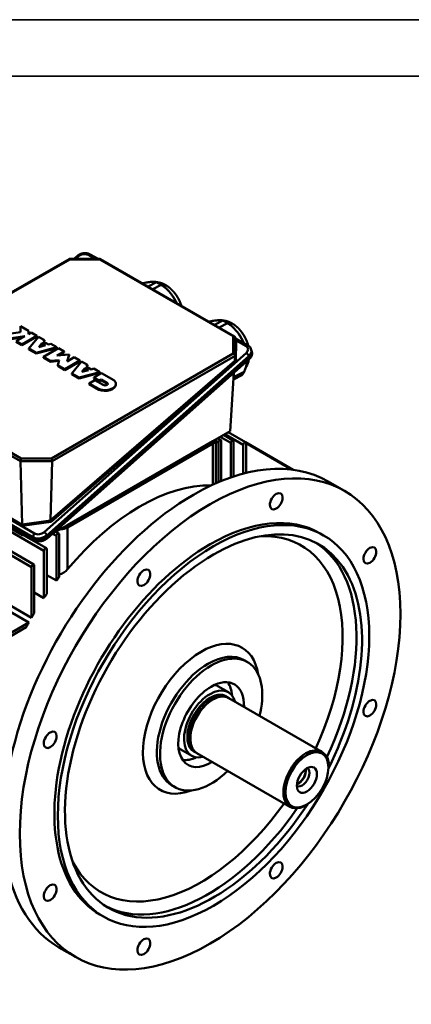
# Model space of a CAD drawing. Header units: millimetres. Extents: x -2791 to 2004, y -1887 to 1428.
# Tile 15 of 20: x -1993 to -1593, y 421 to 1428. Entities that reach past the tile are written whole.
import ezdxf

# ---------------------------------------------------------------- set-up
doc = ezdxf.new("R2010")
doc.units = ezdxf.units.MM
doc.linetypes.add('AM_ISO02W050', pattern=[7.5, 6, -1.5])
doc.linetypes.add('AM_ISO02W050x2', pattern=[3.75, 3, -0.75])
for name, color, linetype, lineweight in [('AM_3', 6, 'AM_ISO02W050', 25), ('AM_6', 2, 'Continuous', 35), ('AM_VIS', 7, 'Continuous', 50)]:
    doc.layers.add(name, color=color, linetype=linetype, lineweight=lineweight)

# ---------------------------------------------------------------- blocks, each defined once
blk = doc.blocks.new('YENI CERCEVE A3 (ANTETSİZ)')
at = {"layer": 'AM_6'}
for p, q in [((410, 287), (0, 287)), ((405, 282), (5, 282))]:
    blk.add_line(p, q, dxfattribs=at)

msp = doc.modelspace()

# ---------------------------------------------------------------- linework, layer by layer
at = {"layer": 'AM_VIS'}
for p, q in [((-1921.441, 1187.851), (-1913.26, 1183.128)), ((-2129.245, 1075.447), (-1942.788, 1183.099)), ((-2127.831, 1075.588), (-1942.202, 1182.761)), ((-1942.68, 1183.128), (-1910.93, 1183.128)), ((-1942.202, 1182.761), (-1911.409, 1182.761)), ((-1938.032, 1183.128), (-1934.662, 1186.116)), ((-1936.37, 1183.128), (-1933.221, 1185.92)), ((-1923.49, 1187.302), (-1916.26, 1183.128)), ((-1911.409, 1182.761), (-1775.277, 1104.165)), ((-1910.823, 1183.099), (-1773.863, 1104.025)), ((-1853.601, 1159.329), (-1862.07, 1154.952)), ((-1857.263, 1152.176), (-1848.793, 1156.553)), ((-1785.719, 1120.137), (-1794.188, 1115.76)), ((-1789.38, 1112.984), (-1780.911, 1117.361)), ((-2008.693, 1105.882), (-1992.584, 1108.374)), ((-1992.584, 1108.374), (-1992.584, 1114.371)), ((-1992.584, 1114.371), (-1984.424, 1109.66)), ((-1984.424, 1109.66), (-1984.424, 1106.322)), ((-1984.424, 1106.322), (-1981.533, 1107.991)), ((-1981.533, 1107.991), (-1975.764, 1104.66)), ((-1988.122, 1104.187), (-2002.031, 1102.036)), ((-1990.054, 1103.072), (-2002.031, 1101.219)), ((-1996.94, 1099.096), (-1988.122, 1104.187)), ((-1991.17, 1095.765), (-1996.94, 1099.096)), ((-1991.17, 1094.949), (-1996.94, 1098.28)), ((-1975.764, 1104.66), (-1991.17, 1095.765)), ((-1975.764, 1103.844), (-1991.17, 1094.949)), ((-1983.823, 1091.523), (-1974.024, 1103.656)), ((-1975.764, 1103.844), (-1975.764, 1104.66)), ((-1974.024, 1103.656), (-1968.041, 1100.202)), ((-1970.623, 1097.004), (-1973.829, 1093.035)), ((-1970.623, 1096.188), (-1970.623, 1097.004)), ((-1966.954, 1094.886), (-1970.623, 1097.004)), ((-1968.041, 1100.202), (-1969.264, 1098.687)), ((-1969.264, 1098.687), (-1964.04, 1095.671)), ((-1968.041, 1099.385), (-1968.814, 1098.427)), ((-1968.041, 1099.385), (-1968.041, 1100.202)), ((-1775.277, 1104.165), (-1775.277, 1086.387)), ((-1773.277, 1103.01), (-1773.277, 1084.275)), ((-1773.277, 1102.309), (-1760.021, 1094.655)), ((-1772.566, 1101.579), (-1773.218, 1101.956)), ((-1772.43, 1078.132), (-1772.132, 1099.916)), ((-1772.132, 1099.916), (-1762.07, 1094.106)), ((-1991.17, 1094.949), (-1991.17, 1095.765)), ((-1983.823, 1090.707), (-1983.823, 1091.523)), ((-1976.447, 1087.265), (-1983.823, 1091.523)), ((-1976.447, 1086.449), (-1983.823, 1090.707)), ((-1955.433, 1092.922), (-1976.447, 1087.265)), ((-1955.433, 1092.106), (-1976.447, 1086.449)), ((-1976.447, 1086.449), (-1976.447, 1087.265)), ((-1973.829, 1093.035), (-1966.954, 1094.886)), ((-1970.623, 1096.188), (-1972.986, 1093.262)), ((-1967.919, 1094.626), (-1970.623, 1096.188)), ((-1969.094, 1083.019), (-1953.687, 1091.914)), ((-1761.901, 1087.009), (-1968.364, 903.928)), ((-1964.04, 1095.671), (-1961.416, 1096.377)), ((-1961.416, 1096.377), (-1955.433, 1092.922)), ((-1955.433, 1092.106), (-1955.433, 1092.922)), ((-1947.918, 1088.584), (-1955.242, 1084.355)), ((-1953.687, 1091.914), (-1947.918, 1088.584)), ((-1947.918, 1087.767), (-1953.525, 1084.53)), ((-1947.918, 1087.767), (-1947.918, 1088.584)), ((-1756.643, 1090.406), (-1756.094, 1088.357)), ((-1968.519, 884.883), (-2303.405, 1078.23)), ((-1969.094, 1082.203), (-1969.094, 1083.019)), ((-1961.94, 1078.889), (-1969.094, 1083.019)), ((-1961.94, 1078.073), (-1969.094, 1082.203)), ((-1965.694, 900.654), (-1759.231, 1083.735)), ((-1965.276, 897.585), (-1758.813, 1080.666)), ((-1758.682, 1081.686), (-1965.145, 898.605)), ((-1952.848, 1079.815), (-1961.94, 1078.889)), ((-1953.106, 1078.972), (-1961.94, 1078.073)), ((-1961.94, 1078.073), (-1961.94, 1078.889)), ((-1773.6, 1079.022), (-1961.745, 915.999)), ((-1961.151, 914.61), (-1772.43, 1078.132)), ((-1775.277, 1086.387), (-1960.906, 979.214)), ((-1960.079, 976.342), (-1773.28, 1084.19)), ((-1955.242, 1084.355), (-1942.789, 1085.622)), ((-1954.451, 1074.566), (-1952.848, 1079.815)), ((-1931.891, 1079.33), (-1947.297, 1070.435)), ((-1931.891, 1078.514), (-1947.297, 1069.619)), ((-1942.789, 1085.622), (-1944.985, 1078.433)), ((-1944.985, 1078.433), (-1937.66, 1082.661)), ((-1942.789, 1084.806), (-1944.682, 1078.607)), ((-1942.789, 1084.806), (-1942.789, 1085.622)), ((-1939.944, 1066.19), (-1930.145, 1078.322)), ((-1937.66, 1082.661), (-1931.891, 1079.33)), ((-1931.891, 1078.514), (-1931.891, 1079.33)), ((-1930.145, 1078.322), (-1924.162, 1074.868)), ((-1773.608, 1079.16), (-1773.28, 1084.19)), ((-1759.231, 1083.735), (-1758.682, 1081.686)), ((-1947.297, 1070.435), (-1954.451, 1074.566)), ((-1954.451, 1073.749), (-1954.451, 1074.566)), ((-1947.297, 1069.619), (-1954.451, 1073.749)), ((-1947.297, 1069.619), (-1947.297, 1070.435)), ((-1911.554, 1067.589), (-1932.568, 1061.931)), ((-1926.744, 1071.671), (-1929.95, 1067.702)), ((-1929.95, 1067.702), (-1923.075, 1069.552)), ((-1926.744, 1070.854), (-1929.107, 1067.928)), ((-1926.744, 1070.854), (-1926.744, 1071.671)), ((-1923.075, 1069.552), (-1926.744, 1071.671)), ((-1924.04, 1069.293), (-1926.744, 1070.854)), ((-1924.162, 1074.868), (-1925.385, 1073.353)), ((-1925.385, 1073.353), (-1920.16, 1070.337)), ((-1924.162, 1074.051), (-1924.935, 1073.094)), ((-1924.162, 1074.051), (-1924.162, 1074.868)), ((-1920.16, 1070.337), (-1917.537, 1071.043)), ((-1917.537, 1071.043), (-1911.554, 1067.589)), ((-1911.554, 1066.772), (-1911.554, 1067.589)), ((-1778.305, 1007.094), (-1774.411, 1066.834)), ((-1763.807, 1067.95), (-1774.706, 1062.317)), ((-1981.247, 868.258), (-2316.132, 1061.605)), ((-1978.832, 870.807), (-2313.718, 1064.153)), ((-1991.699, 979.214), (-2127.831, 1057.809)), ((-1932.568, 1061.931), (-1939.944, 1066.19)), ((-1939.944, 1065.373), (-1939.944, 1066.19)), ((-1932.568, 1061.115), (-1939.944, 1065.373)), ((-1911.554, 1066.772), (-1932.568, 1061.115)), ((-1932.568, 1061.115), (-1932.568, 1061.931)), ((-1922.33, 1056.02), (-1916.55, 1059.357)), ((-1917.511, 1062.133), (-1909.808, 1066.581)), ((-1911.855, 1058.868), (-1917.511, 1062.133)), ((-1917.511, 1061.317), (-1917.511, 1062.133)), ((-1911.855, 1058.051), (-1917.511, 1061.317)), ((-1916.55, 1059.357), (-1908.009, 1054.426)), ((-1909.932, 1059.978), (-1911.855, 1058.868)), ((-1909.932, 1059.162), (-1911.855, 1058.051)), ((-1911.855, 1058.051), (-1911.855, 1058.868)), ((-1904.162, 1056.647), (-1909.932, 1059.978)), ((-1909.932, 1059.162), (-1909.932, 1059.978)), ((-1904.162, 1055.831), (-1909.932, 1059.162)), ((-1909.808, 1066.581), (-1897.117, 1059.254)), ((-1774.853, 1060.057), (-1766.429, 1064.411)), ((-2129.828, 1055.613), (-1992.527, 976.342)), ((-1922.33, 1055.204), (-1922.33, 1056.02)), ((-1912.524, 1050.359), (-1922.33, 1056.02)), ((-1912.524, 1049.542), (-1922.33, 1055.204)), ((-1912.524, 1049.542), (-1912.524, 1050.359)), ((-1904.162, 1055.831), (-1904.162, 1056.647)), ((-1895.046, 1054.72), (-1895.046, 1055.537)), ((-1981.247, 816.382), (-2316.132, 1009.729)), ((-1795.987, 996.886), (-1778.305, 1007.094)), ((-2318.912, 1004.914), (-1984.026, 811.568)), ((-1795.987, 996.886), (-1944.479, 911.154)), ((-1795.991, 994.438), (-1795.987, 996.886)), ((-1793.062, 998.514), (-1793.062, 998.575)), ((-1793.062, 953.76), (-1793.062, 998.517)), ((-1790.328, 995.524), (-1793.062, 997.102)), ((-1787.914, 998.072), (-1790.923, 999.809)), ((-1777.6, 995.11), (-1788.331, 1001.306)), ((-1787.499, 956.121), (-1787.499, 997.157)), ((-1775.186, 997.659), (-1784.917, 1003.277)), ((-1764.872, 993.182), (-1783.637, 1004.016)), ((-1762.458, 995.731), (-1780.223, 1005.987)), ((-1774.771, 960.807), (-1774.771, 996.743)), ((-2141.015, 991.876), (-1979.595, 898.68)), ((-1979.046, 896.631), (-2140.466, 989.827)), ((-2139.917, 989.046), (-1978.497, 895.85)), ((-1978.095, 902.546), (-2139.515, 995.742)), ((-2126.323, 988.359), (-1990.967, 910.212)), ((-1990.734, 911.513), (-2125.51, 989.326)), ((-1795.991, 994.438), (-1944.483, 908.706)), ((-1795.991, 952.441), (-1795.991, 994.438)), ((-1790.328, 995.524), (-1790.328, 954.944)), ((-1777.6, 995.11), (-1777.6, 959.853)), ((-1764.872, 993.182), (-1764.872, 963.741)), ((-1713.942, 967.72), (-1762.458, 995.731)), ((-1715.438, 967.908), (-1762.044, 994.815)), ((-1762.044, 964.461), (-1762.044, 994.815)), ((-2124.803, 978.517), (-1990.445, 900.945)), ((-1990.738, 911.575), (-1992.527, 976.342)), ((-1992.527, 976.342), (-1960.079, 976.342)), ((-1960.906, 979.214), (-1991.699, 979.214)), ((-1961.745, 915.999), (-1960.079, 976.342)), ((-1661.313, 946.002), (-1678.284, 955.8)), ((-1961.725, 915.855), (-1990.738, 911.575)), ((-1990.967, 910.212), (-1961.151, 914.61)), ((-1960.228, 902.061), (-1944.479, 911.154)), ((-1944.483, 908.706), (-1944.479, 911.154)), ((-1944.483, 865.921), (-1944.483, 908.706)), ((-1990.445, 900.945), (-1990.496, 902.777)), ((-1990.445, 900.945), (-1987.323, 900.945)), ((-1966.105, 887.432), (-1989.511, 900.945)), ((-1979.595, 898.68), (-1979.046, 896.631)), ((-1965.694, 900.654), (-1965.145, 898.605)), ((-1955.791, 899.993), (-1959.8, 902.308)), ((-1953.377, 902.542), (-1956.386, 904.279)), ((-1955.791, 899.993), (-1955.791, 854.333)), ((-1952.962, 857.992), (-1952.962, 901.626)), ((-1682.778, 900.659), (-1686.313, 902.7)), ((-1965.69, 840.729), (-1965.69, 886.516)), ((-1968.519, 884.883), (-1968.519, 836.594)), ((-1981.247, 868.258), (-1981.247, 816.382)), ((-1978.418, 821.122), (-1978.418, 869.891)), ((-1955.791, 854.333), (-1965.69, 860.049)), ((-1968.519, 836.594), (-1978.418, 842.31)), ((-1984.026, 811.568), (-2028.952, 785.63)), ((-2028.952, 782.364), (-1986.717, 806.749)), ((-1760.724, 771.203), (-1763.977, 773.081)), ((-1780.063, 740.321), (-1791.023, 746.649)), ((-1786.188, 735.884), (-1785.611, 735.88)), ((-1782.088, 735.37), (-1782.289, 735.486)), ((-1684.629, 679.448), (-1779.735, 734.358)), ((-1817.563, 675.369), (-1828.523, 681.697)), ((-1816.783, 682.892), (-1816.491, 682.394)), ((-1814.288, 679.598), (-1814.489, 679.714)), ((-1717.129, 623.157), (-1812.235, 678.066)), ((-1677.898, 663.346), (-1677.898, 664.57)), ((-1834.638, 643.179), (-1837.892, 645.058)), ((-1699.818, 625.379), (-1700.879, 624.766)), ((-1907.778, 510.948), (-1911.313, 512.989)), ((-1936.313, 469.688), (-1953.284, 479.486))]:
    msp.add_line(p, q, dxfattribs=at)
for centre, radius, start, end in [((-1867.499, 1127.286), 35.006, 43.353025, 67.226869), ((-1877.563, 1117.602), 49.028, 24.858685, 35.041199), ((-1799.617, 1088.094), 35.006, 43.353025, 67.226869), ((-1809.748, 1078.369), 49.107, 22.516387, 35.034595), ((-1763.396, 1088.48), 7.029, 15.920003, 61.342306), ((-1793.441, 1080.837), 32.321, 336.496981, 355.944983), ((-1779.569, 1084.492), 20.853, 327.226382, 348.677314), ((-1956.668, 875.908), 15.751, 283.630306, 320.661372)]:
    msp.add_arc(centre, radius, start, end, dxfattribs=at)
for centre, major_axis, ratio, start_param, end_param in [((-1928.271, 1183.063), (6.761, 1.812), 0.70710678, 0.61547971, 2.18627604), ((-1922.941, 1185.253), (1.5, 2.598), 0.57735027, 0, 1.04719755), ((-1942.202, 1181.128), (-0.534, 1.993), 0.31783725, 5.58274637, 6.36814453), ((-1932.672, 1183.871), (1.99, -2.245), 0.40824829, 2.25551553, 3.14159265), ((-1911.409, 1181.128), (0.534, 1.993), 0.31783725, 6.19822608, 6.98362424), ((-1852.407, 1130.597), (-15.085, 29.187), 0.60677521, 5.4217155, 5.62903319), ((-1784.524, 1091.406), (-15.085, 29.187), 0.60677521, 5.4217155, 5.62903319), ((-1775.277, 1102.532), (-1.848, -1.067), 0.71743894, 2.74889357, 4.3196899), ((-1772.315, 1100.599), (1, -0.014), 0.69339286, 3.4287827, 4.90592728), ((-1772.518, 1098.406), (0.427, -3.686), 0.16312175, 1.97378629, 2.58873961), ((-1761.521, 1092.057), (1.5, 2.598), 0.57735027, 0, 1.04719755), ((-1766.851, 1089.867), (6.761, 1.812), 0.70710678, 5.32786869, 6.89866502), ((-1761.352, 1084.96), (1.99, -2.245), 0.40824829, 0.6847192, 2.25551553), ((-1766.302, 1087.818), (9.659, 2.588), 0.70710678, 5.32786869, 6.28318531), ((-1765.753, 1085.769), (9.659, 2.588), 0.70710678, 5.32786869, 6.28318531), ((-1775.277, 1084.754), (-1.848, 1.067), 0.71743894, 3.48193186, 5.10508806), ((-1772.599, 1079.85), (-0.915, -0.991), 0.4309466, 5.79388643, 5.97879714), ((-1772.613, 1078.815), (-0.963, 0.448), 0.56441004, 0.39087235, 2.01224288), ((-1760.803, 1082.911), (1.99, -2.245), 0.40824829, 0, 0.6847192), ((-1784.524, 1091.406), (-15.085, 29.187), 0.60677521, 3.3273204, 3.53463809), ((-1906.086, 1055.537), (11.04, 0), 0.57735027, 4.08978187, 6.90579242), ((-1906.086, 1054.72), (11.04, 0), 0.57735027, 4.08978187, 6.28318531), ((-1906.086, 1055.537), (2.72, 0), 0.57735027, 3.92699082, 7.06858347), ((-1906.086, 1054.72), (2.72, 0), 0.57735027, 0.26300546, 0.78539816), ((-1803.062, 998.521), (10, 0), 0.57735027, 5.49778714, 6.28195117), ((-1788.914, 996.34), (1, 1.732), 0.57735027, 5.49778714, 8.6393798), ((-1776.186, 995.927), (1, 1.732), 0.57735027, 5.49778714, 8.6393798), ((-1798.813, 707.845), (137.5, 238.157), 0.57735027, 0.7853981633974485, 7.068583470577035), ((-1763.458, 993.999), (1, 1.732), 0.57735027, 5.49778714, 8.6393798), ((-1991.699, 977.581), (0.534, 1.993), 0.31783725, 0.70043894, 2.32359514), ((-1960.906, 977.581), (-0.534, 1.993), 0.31783725, 3.95959017, 5.58274637), ((-1815.784, 717.643), (137.5, 238.157), 0.57735027, 0, 0.78539816), ((-1870.237, 749.081), (111, 192.258), 0.57735027, 0.30413188, 1.27806015), ((-1815.784, 717.643), (137.5, 238.157), 0.57735027, 0.78539816, 3.14159265), ((-1795.278, 705.803), (112.5, 194.856), 0.57735027, 0.7853981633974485, 7.068583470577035), ((-1731.164, 935.488), (4.625, 8.011), 0.57735027, 0.7853981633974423, 7.068583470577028), ((-1960.324, 916.168), (-1.414, -0.263), 0.55367989, 6.16477367, 6.34794533), ((-1961.334, 915.293), (-0.434, 0.946), 0.15340804, 0.86666203, 2.30486091), ((-1798.813, 707.845), (112.5, 194.856), 0.57735027, 0, 0.78539816), ((-1991.15, 910.895), (0.197, 1.032), 0.3684786, 4.06120242, 5.42255924), ((-1989.74, 911.103), (0.901, -0.78), 0.55196131, 3.60933465, 3.68617671), ((-1951.554, 912.789), (10, 0), 0.57735027, 4.70312176, 5.49778714), ((-1795.278, 705.803), (107.33, 185.901), 0.57735027, 4.81089521, 7.06858347), ((-1977.546, 900.497), (1.5, 2.598), 0.57735027, 1.04719755, 2.61799388), ((-1972.765, 904.737), (9.659, 2.588), 0.70710678, 3.75707236, 5.32786869), ((-1972.216, 902.688), (9.659, 2.588), 0.70710678, 3.75707236, 5.32786869), ((-1976.997, 898.448), (1.5, 2.598), 0.57735027, 2.61799388, 3.14159265), ((-1973.314, 906.786), (6.761, 1.812), 0.70710678, 3.75707236, 5.32786869), ((-1967.815, 901.879), (1.99, -2.245), 0.40824829, 0.6847192, 2.25551553), ((-1967.266, 899.83), (1.99, -2.245), 0.40824829, 0, 0.6847192), ((-1954.377, 900.81), (1, 1.732), 0.57735027, 5.49778714, 8.6393798), ((-1808.005, 713.152), (102.33, 177.241), 0.57735027, 4.87186398, 6.63036153), ((-1798.813, 707.845), (112.5, 194.856), 0.57735027, 0.78539816, 3.14159265), ((-1967.105, 885.7), (1, 1.732), 0.57735027, 5.49778714, 8.6393798), ((-1800.934, 709.069), (107.33, 185.901), 0.57735027, 4.8544392, 6.25682964), ((-1635.493, 880.253), (4.625, 8.011), 0.57735027, 0.7853981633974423, 7.068583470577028), ((-1795.278, 705.803), (107.33, 185.901), 0.57735027, 0.78539816, 4.61388275), ((-1979.832, 869.075), (1, 1.732), 0.57735027, 5.49778714, 8.6393798), ((-1866.463, 857.373), (4.625, 8.011), 0.57735027, 0.7853981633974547, 7.068583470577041), ((-1871.645, 749.894), (111, 192.258), 0.57735027, 1.32993038, 1.35113268), ((-1871.645, 749.894), (111, 192.258), 0.57735027, 1.42777362, 1.45047185), ((-1871.645, 749.894), (111, 192.258), 0.57735027, 1.53340657, 1.55827574), ((-1871.645, 749.894), (111, 192.258), 0.57735027, 1.58331691, 1.60818609), ((-1808.005, 713.152), (41.957, 72.672), 0.57735027, 5.66633671, 7.06858347), ((-1808.005, 713.152), (41.957, 72.672), 0.57735027, 0.78539816, 3.75844125), ((-1800.934, 709.069), (36.957, 64.012), 0.57735027, 0, 0.78539816), ((-1797.681, 707.191), (36.957, 64.012), 0.57735027, 5.16765122, 7.06858347), ((-1800.934, 709.069), (36.957, 64.012), 0.57735027, 0.78539816, 3.14159265), ((-1797.681, 707.191), (36.957, 64.012), 0.57735027, 0.78539816, 4.25712674), ((-1797.681, 707.191), (23.75, 41.136), 0.57735027, 0.78539816, 3.95886836), ((-1798.813, 707.845), (18.75, 32.476), 0.57735027, 5.76087049, 7.06858347), ((-1797.681, 707.191), (23.75, 41.136), 0.57735027, 5.4659096, 7.06858347), ((-1809.773, 714.173), (18.75, 32.476), 0.57735027, 0, 0.14668869), ((-1809.773, 714.173), (23.75, 41.136), 0.57735027, 5.59009543, 6.02577963), ((-1798.813, 707.845), (18.75, 32.476), 0.57735027, 0.78539816, 3.66390748), ((-1798.813, 707.845), (16.4, 28.406), 0.57735027, 6.14371053, 7.06858347), ((-1798.389, 707.6), (16.1, 27.886), 0.57735027, 0, 0.78539816), ((-1796.466, 706.49), (16.1, 27.886), 0.57735027, 0.31706843, 0.78539816), ((-1795.985, 706.212), (16.25, 28.146), 0.57735027, 0, 0.78539816), ((-1798.813, 707.845), (16.4, 28.406), 0.57735027, 0.78539816, 3.28106743), ((-1798.389, 707.6), (16.1, 27.886), 0.57735027, 0.78539816, 3.14159265), ((-1795.985, 706.212), (16.25, 28.146), 0.57735027, 0.78539816, 3.14159265), ((-1796.466, 706.49), (16.1, 27.886), 0.57735027, 0.78539816, 2.82452423), ((-1635.493, 724.023), (4.625, 8.011), 0.57735027, 0.7853981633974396, 7.068583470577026), ((-1962.133, 691.667), (4.625, 8.011), 0.57735027, 0.7853981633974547, 7.068583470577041), ((-1700.879, 651.302), (16.25, 28.146), 0.57735027, 5.49778714, 7.06858347), ((-1809.773, 714.173), (18.75, 32.476), 0.57735027, 2.99490397, 3.14159265), ((-1700.879, 651.302), (16.25, 28.146), 0.57735027, 0.78539816, 3.92699082), ((-1699.818, 650.69), (15.5, 26.847), 0.57735027, 0.7853981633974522, 7.068583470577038), ((-1683.908, 671.307), (-4.5, 7.794), 0.57735027, 3.58679898, 5.0778496), ((-1809.773, 714.173), (23.75, 41.136), 0.57735027, 3.39899833, 3.83468253), ((-1699.818, 650.69), (7.27, 12.592), 0.57735027, 0.7853981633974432, 7.068583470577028), ((-1704.768, 653.548), (5.25, 9.093), 0.57735027, 3.12638398, 6.29839398), ((-1708.303, 655.589), (5.25, 9.093), 0.57735027, 3.69344404, 5.73133392), ((-1708.303, 655.589), (5, 8.66), 0.57735027, 3.92699082, 5.7360082), ((-1708.303, 655.589), (5, 8.66), 0.57735027, 3.68876976, 3.92699082), ((-1808.005, 713.152), (102.33, 177.241), 0.57735027, 2.79441643, 4.55291398), ((-1800.934, 709.069), (107.33, 185.901), 0.57735027, 3.16794832, 4.57205412), ((-1731.164, 558.316), (4.625, 8.011), 0.57735027, 0.7853981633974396, 7.068583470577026), ((-1962.133, 535.437), (4.625, 8.011), 0.57735027, 0.785398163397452, 7.068583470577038), ((-1866.463, 480.201), (4.625, 8.011), 0.57735027, 0.7853981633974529, 7.068583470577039)]:
    msp.add_ellipse(centre, major_axis=major_axis, ratio=ratio, start_param=start_param, end_param=end_param, dxfattribs=at)
for points, degree in [([(-1934.662, 1186.116), (-1934.499, 1186.258), (-1934.333, 1186.396), (-1934.164, 1186.531), (-1933.992, 1186.663), (-1933.818, 1186.792), (-1933.64, 1186.918), (-1933.461, 1187.04), (-1933.278, 1187.159), (-1933.094, 1187.275), (-1932.907, 1187.388), (-1932.717, 1187.497), (-1932.526, 1187.603), (-1932.333, 1187.705), (-1932.137, 1187.804), (-1931.94, 1187.9), (-1931.741, 1187.992), (-1931.54, 1188.081), (-1931.337, 1188.166), (-1931.133, 1188.248), (-1930.927, 1188.327), (-1930.72, 1188.401), (-1930.512, 1188.473), (-1930.302, 1188.541), (-1930.091, 1188.605), (-1929.879, 1188.665), (-1929.666, 1188.722), (-1929.453, 1188.775), (-1929.238, 1188.825), (-1929.022, 1188.871), (-1928.806, 1188.913), (-1928.589, 1188.952), (-1928.372, 1188.986), (-1928.154, 1189.017), (-1927.936, 1189.044), (-1927.718, 1189.068), (-1927.499, 1189.087), (-1927.28, 1189.103), (-1927.062, 1189.114), (-1926.843, 1189.122), (-1926.624, 1189.126), (-1926.406, 1189.126), (-1926.188, 1189.122), (-1925.97, 1189.113), (-1925.752, 1189.101), (-1925.535, 1189.085), (-1925.319, 1189.064), (-1925.104, 1189.04), (-1924.889, 1189.011), (-1924.675, 1188.978), (-1924.462, 1188.941), (-1924.25, 1188.9), (-1924.039, 1188.854), (-1923.829, 1188.804), (-1923.621, 1188.749), (-1923.414, 1188.691), (-1923.208, 1188.627), (-1923.004, 1188.56), (-1922.802, 1188.487), (-1922.601, 1188.411), (-1922.402, 1188.329), (-1922.206, 1188.243), (-1922.011, 1188.152), (-1921.819, 1188.057), (-1921.629, 1187.956), (-1921.441, 1187.851)], 1), ([(-1952.958, 860.608), (-1952.959, 860.608), (-1952.961, 860.607), (-1952.962, 860.607)], 3)]:
    msp.add_open_spline(points, degree=degree, dxfattribs=at)
for points, degree, knots in [([(-1867.823, 1158.273), (-1867.459, 1158.356), (-1867.099, 1158.436), (-1865.874, 1158.697), (-1865.027, 1158.859), (-1862.585, 1159.283), (-1861.089, 1159.483), (-1858.556, 1159.743), (-1857.279, 1159.829), (-1855.673, 1159.82), (-1855.19, 1159.795), (-1854.379, 1159.687), (-1854.053, 1159.604), (-1853.758, 1159.454), (-1853.694, 1159.413), (-1853.627, 1159.354), (-1853.614, 1159.342), (-1853.601, 1159.329)], 3, [30.73356904, 30.73356904, 30.73356904, 30.73356904, 31.97469453, 31.97469453, 34.9857583, 34.9857583, 41.00788583, 41.00788583, 47.03001336, 47.03001336, 50.04107712, 50.04107712, 53.05214089, 53.05214089, 53.98554253, 53.98554253, 54.23192194, 54.23192194, 54.23192194, 54.23192194]), ([(-1853.689, 1159.438), (-1853.58, 1159.432), (-1853.27, 1159.407), (-1852.962, 1159.377), (-1852.655, 1159.342), (-1852.349, 1159.303), (-1852.045, 1159.259), (-1851.742, 1159.21), (-1851.441, 1159.157), (-1851.142, 1159.1), (-1850.844, 1159.038), (-1850.482, 1158.956), (-1850.123, 1158.869), (-1849.766, 1158.775), (-1849.412, 1158.676), (-1849.06, 1158.57), (-1848.712, 1158.459), (-1848.365, 1158.343), (-1848.022, 1158.221), (-1847.681, 1158.094), (-1847.342, 1157.962), (-1847.007, 1157.825), (-1846.674, 1157.683), (-1846.343, 1157.536), (-1846.016, 1157.385), (-1845.691, 1157.229), (-1845.368, 1157.068), (-1845.048, 1156.903), (-1844.731, 1156.734), (-1844.416, 1156.561), (-1844.104, 1156.383), (-1843.73, 1156.162), (-1843.359, 1155.936), (-1842.992, 1155.704), (-1842.629, 1155.466), (-1842.269, 1155.223), (-1841.913, 1154.974), (-1841.561, 1154.721), (-1841.212, 1154.462), (-1840.867, 1154.198), (-1840.526, 1153.928), (-1840.188, 1153.654), (-1839.853, 1153.376), (-1839.522, 1153.092), (-1839.195, 1152.804), (-1838.871, 1152.511), (-1838.551, 1152.214), (-1838.234, 1151.913), (-1837.921, 1151.607), (-1837.611, 1151.297), (-1837.306, 1150.983), (-1836.988, 1150.648), (-1836.675, 1150.31), (-1836.365, 1149.967), (-1836.06, 1149.619), (-1835.758, 1149.268), (-1835.461, 1148.913), (-1835.168, 1148.553), (-1834.878, 1148.19), (-1834.593, 1147.823), (-1834.312, 1147.452), (-1834.036, 1147.077), (-1833.763, 1146.699), (-1833.495, 1146.318), (-1833.231, 1145.933), (-1832.972, 1145.545), (-1832.716, 1145.153), (-1832.466, 1144.759), (-1832.219, 1144.361), (-1831.977, 1143.961), (-1831.74, 1143.557), (-1831.509, 1143.154), (-1831.282, 1142.749), (-1831.06, 1142.34), (-1830.843, 1141.93), (-1830.63, 1141.517), (-1830.422, 1141.101), (-1830.219, 1140.683), (-1830.02, 1140.263), (-1829.827, 1139.841), (-1829.638, 1139.417), (-1829.454, 1138.991), (-1829.275, 1138.563), (-1829.101, 1138.133), (-1828.932, 1137.701), (-1828.768, 1137.268), (-1828.609, 1136.833), (-1828.455, 1136.397), (-1828.307, 1135.959), (-1828.163, 1135.52), (-1828.108, 1135.343)], 1, [1.16395706, 1.16395706, 1.16817677, 1.18023826, 1.19229975, 1.20436124, 1.21642273, 1.22848421, 1.2405457, 1.25260719, 1.26466868, 1.27673016, 1.29147065, 1.30621113, 1.32095161, 1.3356921, 1.35043258, 1.36517306, 1.37991355, 1.39465403, 1.40939451, 1.424135, 1.43887548, 1.45361596, 1.46835645, 1.48309693, 1.49783741, 1.51257789, 1.52731838, 1.54205886, 1.55679934, 1.57153983, 1.5893748, 1.60720977, 1.62504475, 1.64287972, 1.6607147, 1.67854967, 1.69638464, 1.71421962, 1.73205459, 1.74988956, 1.76772454, 1.78555951, 1.80339449, 1.82122946, 1.83906443, 1.85689941, 1.87473438, 1.89256935, 1.91040433, 1.9282393, 1.94696807, 1.96569683, 1.98442559, 2.00315436, 2.02188312, 2.04061189, 2.05934065, 2.07806941, 2.09679818, 2.11552694, 2.13425571, 2.15298447, 2.17171324, 2.190442, 2.20917076, 2.22789953, 2.24662829, 2.26535706, 2.28408582, 2.30281458, 2.32139343, 2.33997227, 2.35855112, 2.37712996, 2.3957088, 2.41428765, 2.43286649, 2.45144533, 2.47002418, 2.48860302, 2.50718186, 2.52576071, 2.54433955, 2.5629184, 2.58149724, 2.60007608, 2.61865493, 2.63723377, 2.65581261, 2.6633139, 2.6633139]), ([(-1848.793, 1156.553), (-1848.715, 1156.513), (-1848.637, 1156.473), (-1848.267, 1156.28), (-1847.984, 1156.12), (-1846.858, 1155.451), (-1846.007, 1154.853), (-1844.348, 1153.535), (-1843.54, 1152.815), (-1841.216, 1150.555), (-1839.801, 1148.915), (-1837.417, 1145.816), (-1836.221, 1144.062), (-1834.734, 1141.37), (-1834.29, 1140.462), (-1833.771, 1139.194), (-1833.632, 1138.826), (-1833.508, 1138.461)], 3, [27.78384972, 27.78384972, 27.78384972, 27.78384972, 28.03022913, 28.03022913, 28.96363077, 28.96363077, 31.97469453, 31.97469453, 34.9857583, 34.9857583, 41.00788583, 41.00788583, 47.03001336, 47.03001336, 50.04107712, 50.04107712, 51.28220261, 51.28220261, 51.28220261, 51.28220261]), ([(-1799.94, 1119.081), (-1799.577, 1119.164), (-1799.216, 1119.244), (-1797.992, 1119.505), (-1797.145, 1119.667), (-1794.703, 1120.092), (-1793.206, 1120.291), (-1790.674, 1120.551), (-1789.397, 1120.637), (-1787.791, 1120.629), (-1787.308, 1120.603), (-1786.497, 1120.495), (-1786.17, 1120.413), (-1785.876, 1120.262), (-1785.812, 1120.221), (-1785.745, 1120.162), (-1785.731, 1120.15), (-1785.719, 1120.137)], 3, [30.73356904, 30.73356904, 30.73356904, 30.73356904, 31.97469453, 31.97469453, 34.9857583, 34.9857583, 41.00788583, 41.00788583, 47.03001336, 47.03001336, 50.04107712, 50.04107712, 53.05214089, 53.05214089, 53.98554253, 53.98554253, 54.23192194, 54.23192194, 54.23192194, 54.23192194]), ([(-1785.807, 1120.247), (-1785.698, 1120.24), (-1785.388, 1120.215), (-1785.08, 1120.185), (-1784.772, 1120.151), (-1784.467, 1120.111), (-1784.163, 1120.067), (-1783.86, 1120.018), (-1783.559, 1119.965), (-1783.259, 1119.908), (-1782.962, 1119.846), (-1782.6, 1119.764), (-1782.24, 1119.677), (-1781.884, 1119.583), (-1781.53, 1119.484), (-1781.178, 1119.379), (-1780.829, 1119.268), (-1780.483, 1119.151), (-1780.139, 1119.03), (-1779.799, 1118.903), (-1779.46, 1118.771), (-1779.125, 1118.633), (-1778.792, 1118.491), (-1778.461, 1118.345), (-1778.134, 1118.193), (-1777.808, 1118.037), (-1777.486, 1117.877), (-1777.166, 1117.712), (-1776.849, 1117.542), (-1776.534, 1117.369), (-1776.222, 1117.191), (-1775.848, 1116.97), (-1775.477, 1116.744), (-1775.11, 1116.512), (-1774.747, 1116.274), (-1774.387, 1116.031), (-1774.031, 1115.783), (-1773.679, 1115.529), (-1773.33, 1115.27), (-1772.985, 1115.006), (-1772.643, 1114.737), (-1772.305, 1114.463), (-1771.971, 1114.184), (-1771.64, 1113.9), (-1771.313, 1113.612), (-1770.989, 1113.32), (-1770.669, 1113.022), (-1770.352, 1112.721), (-1770.039, 1112.415), (-1769.729, 1112.105), (-1769.423, 1111.791), (-1769.106, 1111.457), (-1768.792, 1111.118), (-1768.483, 1110.775), (-1768.177, 1110.428), (-1767.876, 1110.076), (-1767.579, 1109.721), (-1767.285, 1109.361), (-1766.996, 1108.998), (-1766.711, 1108.631), (-1766.43, 1108.26), (-1766.154, 1107.886), (-1765.881, 1107.508), (-1765.613, 1107.126), (-1765.349, 1106.741), (-1765.089, 1106.353), (-1764.834, 1105.962), (-1764.583, 1105.567), (-1764.337, 1105.169), (-1764.095, 1104.769), (-1763.857, 1104.366), (-1763.626, 1103.963), (-1763.4, 1103.557), (-1763.178, 1103.149), (-1762.961, 1102.738), (-1762.748, 1102.325), (-1762.54, 1101.909), (-1762.337, 1101.491), (-1762.138, 1101.071), (-1761.944, 1100.649), (-1761.755, 1100.225), (-1761.571, 1099.799), (-1761.392, 1099.371), (-1761.218, 1098.941), (-1761.049, 1098.51), (-1760.885, 1098.076), (-1760.726, 1097.642), (-1760.573, 1097.205), (-1760.424, 1096.768), (-1760.281, 1096.329), (-1760.143, 1095.888), (-1760.01, 1095.445), (-1759.883, 1095), (-1759.76, 1094.554), (-1759.743, 1094.487)], 1, [1.16395706, 1.16395706, 1.16817677, 1.18023826, 1.19229975, 1.20436124, 1.21642273, 1.22848421, 1.2405457, 1.25260719, 1.26466868, 1.27673016, 1.29147065, 1.30621113, 1.32095161, 1.3356921, 1.35043258, 1.36517306, 1.37991355, 1.39465403, 1.40939451, 1.424135, 1.43887548, 1.45361596, 1.46835645, 1.48309693, 1.49783741, 1.51257789, 1.52731838, 1.54205886, 1.55679934, 1.57153983, 1.5893748, 1.60720977, 1.62504475, 1.64287972, 1.6607147, 1.67854967, 1.69638464, 1.71421962, 1.73205459, 1.74988956, 1.76772454, 1.78555951, 1.80339449, 1.82122946, 1.83906443, 1.85689941, 1.87473438, 1.89256935, 1.91040433, 1.9282393, 1.94696807, 1.96569683, 1.98442559, 2.00315436, 2.02188312, 2.04061189, 2.05934065, 2.07806941, 2.09679818, 2.11552694, 2.13425571, 2.15298447, 2.17171324, 2.190442, 2.20917076, 2.22789953, 2.24662829, 2.26535706, 2.28408582, 2.30281458, 2.32139343, 2.33997227, 2.35855112, 2.37712996, 2.3957088, 2.41428765, 2.43286649, 2.45144533, 2.47002418, 2.48860302, 2.50718186, 2.52576071, 2.54433955, 2.5629184, 2.58149724, 2.60007608, 2.61865493, 2.63723377, 2.65581261, 2.67439146, 2.69305761, 2.71172376, 2.73038991, 2.73318287, 2.73318287]), ([(-1780.911, 1117.361), (-1780.833, 1117.322), (-1780.755, 1117.282), (-1780.385, 1117.088), (-1780.102, 1116.929), (-1778.976, 1116.259), (-1778.125, 1115.661), (-1776.466, 1114.343), (-1775.657, 1113.623), (-1773.334, 1111.363), (-1771.919, 1109.723), (-1769.535, 1106.624), (-1768.339, 1104.87), (-1766.852, 1102.178), (-1766.408, 1101.27), (-1765.672, 1099.475), (-1765.381, 1098.587), (-1765.181, 1097.696), (-1765.173, 1097.661), (-1765.165, 1097.625)], 3, [27.78384972, 27.78384972, 27.78384972, 27.78384972, 28.03022913, 28.03022913, 28.96363077, 28.96363077, 31.97469453, 31.97469453, 34.9857583, 34.9857583, 41.00788583, 41.00788583, 47.03001336, 47.03001336, 50.04107712, 50.04107712, 53.05214089, 53.05214089, 53.17575222, 53.17575222, 53.17575222, 53.17575222]), ([(-1772.566, 1101.579), (-1772.566, 1101.58), (-1772.567, 1101.58), (-1772.653, 1101.587), (-1772.736, 1101.604), (-1772.892, 1101.661), (-1772.965, 1101.699), (-1773.116, 1101.813), (-1773.187, 1101.894), (-1773.253, 1102.021), (-1773.266, 1102.052), (-1773.277, 1102.084)], 3, [-0.00160138, -0.00160138, -0.00160138, -0.00160138, 0, 0, 0.28876562, 0.28876562, 0.5818553, 0.5818553, 0.97442708, 0.97442708, 1.09768487, 1.09768487, 1.09768487, 1.09768487]), ([(-1758.813, 1080.666), (-1758.655, 1080.809), (-1758.5, 1080.956), (-1758.348, 1081.105), (-1758.199, 1081.257), (-1758.054, 1081.413), (-1757.913, 1081.571), (-1757.775, 1081.733), (-1757.64, 1081.897), (-1757.524, 1082.046), (-1757.411, 1082.197), (-1757.301, 1082.35), (-1757.195, 1082.506), (-1757.091, 1082.664), (-1756.992, 1082.824), (-1756.895, 1082.986), (-1756.803, 1083.151), (-1756.714, 1083.318), (-1756.629, 1083.487), (-1756.548, 1083.658), (-1756.471, 1083.831), (-1756.398, 1084.006), (-1756.329, 1084.183), (-1756.264, 1084.362), (-1756.205, 1084.543), (-1756.149, 1084.726), (-1756.099, 1084.91), (-1756.053, 1085.096), (-1756.012, 1085.283), (-1755.976, 1085.472), (-1755.945, 1085.661), (-1755.92, 1085.852), (-1755.899, 1086.044), (-1755.885, 1086.237), (-1755.875, 1086.43), (-1755.871, 1086.624), (-1755.873, 1086.798), (-1755.879, 1086.973), (-1755.889, 1087.148), (-1755.905, 1087.322), (-1755.924, 1087.496), (-1755.949, 1087.67), (-1755.978, 1087.843), (-1756.012, 1088.015), (-1756.051, 1088.187), (-1756.094, 1088.357)], 1, [3.141592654, 3.141592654, 3.165475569, 3.189358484, 3.2132414, 3.237124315, 3.261007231, 3.284890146, 3.308773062, 3.332655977, 3.353885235, 3.375114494, 3.396343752, 3.41757301, 3.438802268, 3.460031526, 3.481260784, 3.502490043, 3.523719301, 3.544948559, 3.566177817, 3.587407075, 3.608636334, 3.629865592, 3.65109485, 3.672324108, 3.693553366, 3.714782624, 3.736011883, 3.757241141, 3.778470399, 3.799699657, 3.820928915, 3.842158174, 3.863387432, 3.88461669, 3.905845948, 3.92495228, 3.944058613, 3.963164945, 3.982271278, 4.00137761, 4.020483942, 4.039590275, 4.058696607, 4.077802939, 4.096909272, 4.096909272]), ([(-1978.497, 895.85), (-1978.323, 895.752), (-1978.147, 895.658), (-1977.968, 895.569), (-1977.788, 895.484), (-1977.606, 895.402), (-1977.422, 895.325), (-1977.237, 895.252), (-1977.05, 895.182), (-1976.861, 895.117), (-1976.671, 895.055), (-1976.48, 894.997), (-1976.288, 894.944), (-1976.094, 894.893), (-1975.899, 894.847), (-1975.688, 894.801), (-1975.476, 894.76), (-1975.263, 894.723), (-1975.049, 894.69), (-1974.834, 894.661), (-1974.619, 894.637), (-1974.403, 894.616), (-1974.186, 894.6), (-1973.968, 894.588), (-1973.75, 894.579), (-1973.532, 894.575), (-1973.314, 894.575), (-1973.095, 894.579), (-1972.876, 894.587), (-1972.658, 894.598), (-1972.439, 894.614), (-1972.22, 894.633), (-1972.002, 894.657), (-1971.784, 894.684), (-1971.566, 894.715), (-1971.349, 894.749), (-1971.132, 894.788), (-1970.916, 894.83), (-1970.7, 894.876), (-1970.485, 894.926), (-1970.272, 894.979), (-1970.059, 895.036), (-1969.847, 895.096), (-1969.636, 895.161), (-1969.426, 895.228), (-1969.218, 895.3), (-1969.011, 895.374), (-1968.805, 895.453), (-1968.601, 895.535), (-1968.398, 895.62), (-1968.197, 895.709), (-1967.998, 895.801), (-1967.801, 895.897), (-1967.605, 895.996), (-1967.412, 896.098), (-1967.221, 896.204), (-1967.031, 896.313), (-1966.844, 896.426), (-1966.66, 896.542), (-1966.477, 896.661), (-1966.298, 896.783), (-1966.12, 896.909), (-1965.946, 897.038), (-1965.774, 897.17), (-1965.605, 897.305), (-1965.439, 897.443), (-1965.276, 897.585)], 1, [1.57079633, 1.57079633, 1.59323627, 1.61567622, 1.63811617, 1.66055612, 1.68299606, 1.70543601, 1.72787596, 1.75031591, 1.77275585, 1.7951958, 1.81763575, 1.8400757, 1.86251564, 1.88495559, 1.90912169, 1.93328779, 1.95745388, 1.98161998, 2.00578608, 2.02995218, 2.05411827, 2.07828437, 2.10245047, 2.12661657, 2.15078266, 2.17494876, 2.19911486, 2.22328095, 2.24744705, 2.27161315, 2.29577925, 2.31994534, 2.34411144, 2.36827754, 2.39244364, 2.41660973, 2.44077583, 2.46494193, 2.48910803, 2.51327412, 2.53744022, 2.56160632, 2.58577241, 2.60993851, 2.63410461, 2.65827071, 2.6824368, 2.7066029, 2.730769, 2.7549351, 2.77910119, 2.80326729, 2.82743339, 2.85159949, 2.87576558, 2.89993168, 2.92409778, 2.94826387, 2.97242997, 2.99659607, 3.02076217, 3.04492826, 3.06909436, 3.09326046, 3.11742656, 3.14159265, 3.14159265])]:
    msp.add_open_spline(points, degree=degree, knots=knots, dxfattribs=at)

# ---------------------------------------------------------------- block references
at = {"layer": 'AM_3', "linetype": 'AM_ISO02W050x2', "xscale": 11.55000000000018, "yscale": 11.55000000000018, "zscale": 11.55000000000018}
msp.add_blockref('YENI CERCEVE A3 (ANTETSİZ)', (-2791.469, -1887.129), dxfattribs=at)

doc.saveas('drawing.dxf')
